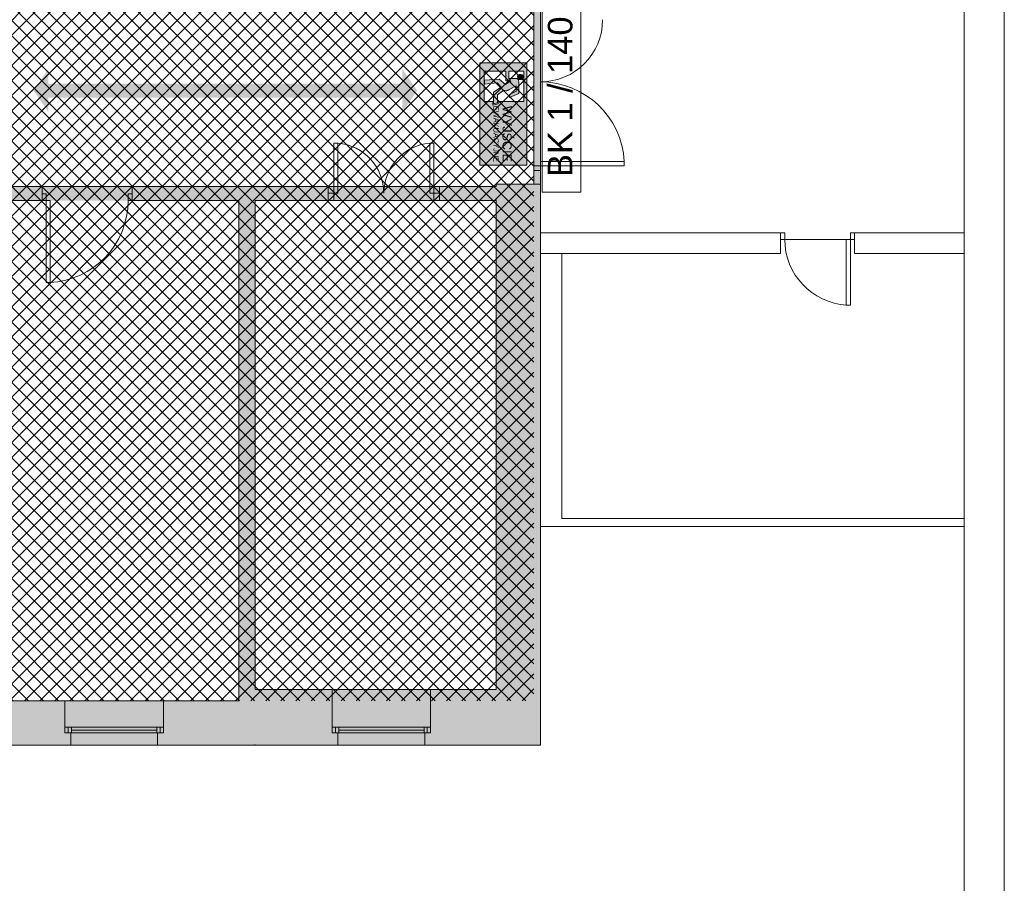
# Paper-space layout 'AP-01 STREFY POŻAROWE I EWAKUACJA - PIĘTRO -1' of a CAD drawing. Header units: millimetres. Extents: x 0 to 594, y -4 to 450.
# Tile 11 of 15: x 474 to 594, y 117 to 223. Entities that reach past the tile are written whole.
import ezdxf
from ezdxf.xclip import XClip

# ---------------------------------------------------------------- set-up
doc = ezdxf.new("R2010")
doc.units = ezdxf.units.MM
doc.header["$MEASUREMENT"] = 0
doc.header["$XCLIPFRAME"] = 0
doc.linetypes.add('Wipeout_Contour', pattern=[10000, 0, -10000])
for name, color, linetype, lineweight in [('A_Arkusz_Nr_pióra__1', 7, 'Continuous', 20), ('A_ewakuacja_Nr_pióra__4', 94, 'Continuous', 18), ('A_podkład_Nr_pióra__2', 8, 'Continuous', 13), ('A_ppoż proj_Nr_pióra__1', 7, 'Continuous', 20), ('A_ppoż proj_Nr_pióra__81', 2, 'Continuous', 5)]:
    doc.layers.add(name, color=color, linetype=linetype, lineweight=lineweight)
for name, color, linetype, lineweight, true_color in [('A_ewakuacja_Nr_pióra__104', 7, 'Continuous', 5, 0x006532), ('A_ewakuacja_Nr_pióra__141', 7, 'Continuous', 5, 0xf2f7f7), ('A_podkład_Nr_pióra__254', 7, 'Continuous', 5, 0xfdfdfd), ('A_ppoż proj_Nr_pióra__104', 7, 'Continuous', 5, 0x006532), ('A_ppoż proj_Nr_pióra__151', 7, 'Continuous', 5, 0x65cbfe)]:
    doc.layers.add(name, color=color, linetype=linetype, lineweight=lineweight, true_color=true_color)
doc.layers.add('A_podrys', color=7, linetype='Continuous')
doc.styles.add('STYL_AUTOMATYCZNY_1', font='arial.ttf')

# ---------------------------------------------------------------- blocks, each defined once
blk = doc.blocks.new('Rysunek_1_1', base_point=(-1570.58, -182.96))
at = {"layer": 'A_ewakuacja_Nr_pióra__104', "linetype": 'Continuous', "lineweight": 0, "true_color": 0x004c26}
h = blk.add_hatch(color=118, dxfattribs=at)
h.paths.add_polyline_path([(535.76, 217.26), (530.02, 217.26), (530.02, 204.77), (535.76, 204.77)])
h.paths.add_polyline_path([(533.2, 215.07), (533.8, 215.07), (533.17, 214.6), (532.37, 215.28), (530.61, 215.15), (530.61, 214.67), (532.15, 214.81), (532.61, 214.28), (531.7, 213.69), (531.7, 212.26), (532.17, 212.38), (532.17, 213.37), (532.95, 213.93, 0.230447), (533.45, 213.89), (533.62, 213.99), (534.47, 214.47), (534.47, 213.81), (533.64, 213.42), (533.64, 213.02), (534.79, 213.53), (534.79, 214.96, 0.414214), (534.38, 215.37), (533.58, 215.37), (533.58, 216.26), (535.41, 216.26), (535.41, 212.55), (532.28, 212.55), (532.28, 212.28), (531.62, 212.11), (531.62, 212.55), (530.57, 212.55), (530.57, 216.26), (533.2, 216.26)], flags=0)
blk.add_hatch(color=118, dxfattribs=at).paths.add_polyline_path([(535.26, 215.44, 1), (534.64, 215.65, 1)])
at = {"layer": 'A_podkład_Nr_pióra__254', "linetype": 'Continuous', "lineweight": 5, "true_color": 0xfdfdfd}
h = blk.add_hatch(color=7, dxfattribs=at)
h.paths.add_polyline_path([(70.72, 202.17), (70.72, 134.07), (537.42, 134.07), (537.42, 355.07), (400.22, 355.07), (372.47, 355.07), (206.12, 355.07), (206.12, 355.87), (195.52, 355.87), (195.52, 354.27), (200.32, 354.27), (200.32, 349.67), (202.42, 349.67), (202.42, 342.67), (202.82, 342.67), (202.82, 303.17), (202.42, 303.17), (202.42, 294.47), (202.82, 294.47), (202.82, 287.57), (215.72, 287.57), (274.67, 287.57), (274.67, 288.37), (274.17, 288.37), (274.17, 289.17), (271.67, 289.17), (271.67, 294.37), (272.12, 294.37), (272.12, 303.17), (271.67, 303.17), (271.67, 342.67), (272.12, 342.67), (272.12, 349.67), (280.52, 349.67), (292.52, 349.67), (313.52, 349.67), (325.52, 349.67), (334.72, 349.67), (334.72, 342.67), (334.72, 303.87), (334.72, 295.17), (335.17, 295.17), (335.17, 289.17), (333.02, 289.17), (323.02, 289.17), (284.17, 289.17), (284.17, 288.37), (283.67, 288.37), (283.67, 287.57), (284.17, 287.57), (323.02, 287.57), (323.52, 287.57), (324.02, 287.57), (332.52, 287.57), (333.02, 287.57), (338.07, 287.57), (368.67, 287.57), (373.82, 287.57), (373.82, 288.77), (374.32, 288.77), (374.32, 289.57), (373.82, 289.57), (370.37, 289.57), (370.37, 320.67), (368.67, 320.67), (368.67, 303.47), (368.07, 303.47), (364.62, 303.47), (364.02, 303.47), (358.62, 303.47), (358.02, 303.47), (352.62, 303.47), (352.02, 303.47), (346.62, 303.47), (346.02, 303.47), (345.52, 303.47), (339.52, 303.47), (339.02, 303.47), (338.52, 303.47), (338.52, 303.87), (338.52, 342.67), (338.52, 349.67), (346.82, 349.67), (358.82, 349.67), (368.67, 349.67), (368.67, 339.27), (373.17, 339.27), (386.67, 339.27), (398.67, 339.27), (400.22, 339.27), (400.22, 336.33), (400.62, 336.33), (400.62, 294.87), (400.12, 294.87), (400.12, 289.57), (383.82, 289.57), (383.32, 289.57), (383.32, 288.77), (383.82, 288.77), (383.82, 287.57), (404.37, 287.57), (422.38, 287.57), (422.38, 288.37), (422.88, 288.37), (432.92, 288.37), (433.42, 288.37), (433.42, 287.57), (532.02, 287.57), (532.02, 274.57), (532.02, 264.87), (484.72, 264.87), (470.32, 264.87), (470.32, 267.17), (463.22, 267.17), (459.22, 267.17), (458.72, 267.17), (448.72, 267.17), (448.22, 267.17), (439.15, 267.17), (439.15, 269.67), (432.15, 269.67), (432.15, 267.17), (430.12, 267.17), (428.67, 267.17), (428.67, 266.67), (428.17, 266.67), (428.17, 265.87), (428.67, 265.87), (430.12, 265.87), (430.12, 261.27), (437.52, 261.27), (437.52, 265.87), (446.62, 265.87), (446.62, 224.32), (404.62, 224.32), (404.62, 230.92), (401.42, 230.92), (401.42, 259.73), (404.62, 259.87), (404.62, 265.87), (420.67, 265.87), (421.17, 265.87), (421.17, 266.67), (420.67, 266.67), (420.67, 267.17), (404.37, 267.17), (404.37, 268.17), (404.37, 270.72), (404.37, 267.17), (295.22, 267.17), (295.22, 264.67), (272.02, 264.67), (272.02, 265.07), (268.42, 265.07), (268.42, 260.97), (271.82, 260.97), (271.82, 232.37), (271.82, 231.87), (271.82, 230.42), (271.82, 228.67), (269.52, 228.67), (269.52, 225.17), (271.72, 225.17), (271.72, 224.17), (273.22, 224.17), (273.22, 224.97), (295.22, 224.97), (295.22, 222.82), (458.72, 222.82), (459.22, 222.82), (463.22, 222.82), (470.92, 222.82), (470.92, 227.47), (482.12, 227.47), (484.32, 227.47), (484.32, 225.77), (536.62, 225.77), (536.62, 223.12), (536.62, 214.94), (536.62, 204.72), (536.62, 204.12), (536.62, 203.07), (536.62, 202.47), (532.02, 202.47), (532.02, 202.17), (524.42, 202.17), (518.38, 202.17), (518.26, 202.17), (512.22, 202.17), (445.27, 202.17), (436.07, 202.17), (422.67, 202.17), (411.67, 202.17), (357.27, 202.17), (346.27, 202.17), (321.87, 202.17), (310.87, 202.17), (290.42, 202.17), (289.92, 202.17), (289.92, 201.37), (290.42, 201.37), (290.42, 200.47), (297.72, 200.47), (297.72, 139.47), (292.52, 139.47), (280.52, 139.47), (272.02, 139.47), (272.02, 146.37), (271.62, 146.37), (271.62, 185.92), (272.02, 185.92), (272.02, 194.62), (271.62, 194.62), (271.62, 200.47), (278.92, 200.47), (278.92, 201.37), (279.42, 201.37), (279.42, 202.17), (278.92, 202.17), (273.22, 202.17), (273.22, 204.47), (271.72, 204.47), (271.72, 202.17), (268.72, 202.17), (262.62, 202.17), (262.02, 202.17), (262.02, 201.37), (262.62, 201.37), (262.62, 199.87), (268.72, 199.87), (268.72, 194.62), (268.32, 194.62), (268.32, 187.42), (243.32, 187.42), (243.32, 199.87), (249.92, 199.87), (249.92, 201.37), (250.52, 201.37), (250.52, 202.17), (195.32, 202.17), (194.72, 202.17), (183.22, 202.17), (182.62, 202.17), (168.72, 202.17), (168.72, 205.97), (167.32, 205.97), (167.32, 202.17), (87.02, 202.17), (86.42, 202.17), (75.42, 202.17), (74.82, 202.17)])
h.paths.add_polyline_path([(74.82, 139.47), (74.82, 150.37), (134.13, 150.37), (136.52, 150.37), (140.62, 150.37), (202.22, 150.37), (206.32, 150.37), (210.8, 150.37), (240.62, 150.37), (240.62, 139.47), (206.32, 139.47), (206.32, 146.47), (202.22, 146.47), (202.22, 139.47), (140.62, 139.47), (140.62, 146.47), (136.52, 146.47), (136.52, 139.47)], flags=0)
h.paths.add_polyline_path([(136.52, 152.77), (74.82, 152.77), (74.82, 199.87), (136.52, 199.87), (136.52, 186.67), (140.62, 186.67), (140.62, 199.87), (195.32, 199.87), (195.32, 196.37), (196.12, 196.37), (196.12, 196.87), (197.02, 196.87), (197.02, 199.87), (202.22, 199.87), (202.22, 188.37), (197.02, 188.37), (197.02, 189.87), (196.12, 189.87), (196.12, 190.37), (195.32, 190.37), (195.32, 186.67), (199.37, 186.67), (206.32, 186.67), (206.32, 199.87), (240.62, 199.87), (240.62, 182.47), (241.42, 182.47), (241.42, 182.97), (243.32, 182.97), (243.32, 186.62), (268.32, 186.62), (268.32, 185.92), (268.72, 185.92), (268.72, 146.37), (268.32, 146.37), (268.32, 139.47), (259.12, 139.47), (247.12, 139.47), (243.32, 139.47), (243.32, 173.97), (241.42, 173.97), (241.42, 174.47), (240.62, 174.47), (240.62, 152.77), (206.32, 152.77), (199.37, 152.77)], flags=0)
h.paths.add_polyline_path([(205.72, 294.47), (206.12, 294.47), (206.12, 303.17), (205.72, 303.17), (205.72, 342.67), (206.12, 342.67), (206.12, 349.67), (247.52, 349.67), (259.52, 349.67), (268.32, 349.67), (268.32, 342.67), (268.77, 342.67), (268.77, 303.17), (268.32, 303.17), (268.32, 294.37), (268.77, 294.37), (268.77, 289.17), (268.77, 288.47), (267.47, 288.47), (266.97, 288.47), (258.97, 288.47), (258.47, 288.47), (258.47, 289.27), (205.72, 289.27)], flags=0)
h.paths.add_polyline_path([(273.62, 245.57), (273.62, 263.17), (294.42, 263.17), (294.42, 245.57)], flags=0)
h.paths.add_polyline_path([(294.42, 226.47), (273.62, 226.47), (273.62, 244.07), (294.42, 244.07)], flags=0)
h.paths.add_polyline_path([(295.92, 244.37), (337.62, 244.37), (337.62, 230.92), (334.32, 230.92), (334.32, 224.32), (314.02, 224.32), (313.52, 224.32), (304.52, 224.32), (304.02, 224.32), (298.62, 224.32), (298.62, 227.42), (295.92, 227.42)], flags=0)
h.paths.add_polyline_path([(295.92, 263.47), (298.62, 263.47), (298.62, 265.87), (306.12, 265.87), (306.62, 265.87), (315.62, 265.87), (316.12, 265.87), (334.32, 265.87), (334.32, 259.87), (337.62, 259.87), (337.62, 245.97), (295.92, 245.97)], flags=0)
h.paths.add_polyline_path([(313.62, 139.47), (299.22, 139.47), (299.22, 200.47), (310.87, 200.47), (311.37, 200.47), (321.37, 200.47), (321.87, 200.47), (329.59, 200.47), (335.17, 200.47), (335.17, 195.97), (334.72, 195.97), (334.72, 187.17), (335.17, 187.17), (335.17, 146.37), (334.72, 146.37), (334.72, 139.47), (325.62, 139.47)], flags=0)
h.paths.add_polyline_path([(338.52, 146.37), (338.07, 146.37), (338.07, 187.17), (338.52, 187.17), (338.52, 195.97), (338.07, 195.97), (338.07, 200.47), (346.27, 200.47), (346.77, 200.47), (356.77, 200.47), (357.27, 200.47), (400.97, 200.47), (400.97, 195.77), (400.52, 195.77), (400.52, 187.17), (400.97, 187.17), (400.97, 158.26), (400.97, 146.37), (400.52, 146.37), (400.52, 139.47), (338.52, 139.47)], flags=0)
h.paths.add_polyline_path([(338.07, 295.17), (338.52, 295.17), (338.52, 303.07), (364.62, 303.07), (364.62, 303.27), (368.07, 303.27), (368.07, 303.07), (368.67, 303.07), (368.67, 289.17), (368.07, 289.17), (338.52, 289.17), (338.07, 289.17)], flags=0)
h.paths.add_polyline_path([(338.92, 224.32), (338.92, 230.92), (338.92, 259.87), (338.92, 265.87), (357.42, 265.87), (357.42, 262.67), (368.62, 262.67), (368.62, 260.32), (368.62, 259.82), (359.62, 259.82), (359.62, 259.32), (359.63, 259.32), (368.62, 259.32), (368.62, 259.82), (369.42, 259.82), (369.42, 260.32), (370.22, 260.32), (370.22, 265.67), (370.32, 265.67), (370.82, 265.67), (379.82, 265.67), (380.32, 265.67), (400.12, 265.67), (400.12, 259.67), (400.12, 224.32), (384.72, 224.32), (384.22, 224.32), (376.22, 224.32), (375.72, 224.32), (370.22, 224.32), (370.22, 250.32), (369.42, 250.32), (369.42, 250.82), (368.62, 250.82), (368.62, 250.32), (368.62, 224.32), (359.32, 224.32), (358.82, 224.32), (349.82, 224.32), (349.32, 224.32)], flags=0)
h.paths.add_polyline_path([(403.87, 158.26), (403.87, 187.17), (404.32, 187.17), (404.32, 195.77), (403.87, 195.77), (403.87, 200.47), (411.67, 200.47), (412.17, 200.47), (422.67, 200.47), (428.32, 200.47), (428.32, 158.26), (429.52, 158.26), (429.52, 200.47), (436.07, 200.47), (444.67, 200.47), (445.27, 200.47), (467.02, 200.47), (467.02, 195.77), (466.62, 195.77), (466.62, 187.17), (467.02, 187.17), (467.02, 146.37), (466.62, 146.37), (466.62, 139.47), (429.52, 139.47), (429.52, 146.37), (428.32, 146.37), (428.32, 139.47), (404.32, 139.47), (404.32, 146.37), (403.87, 146.37)], flags=0)
h.paths.add_polyline_path([(404.42, 289.17), (404.42, 336.33), (406.12, 336.33), (406.12, 349.67), (434.42, 349.67), (434.42, 336.33), (434.42, 289.17)], flags=0)
h.paths.add_polyline_path([(436.02, 321.97), (436.02, 349.67), (466.57, 349.67), (466.57, 321.97)], flags=0)
h.paths.add_polyline_path([(466.12, 289.17), (436.02, 289.17), (436.02, 320.77), (466.12, 320.77)], flags=0)
h.paths.add_polyline_path([(448.22, 223.62), (448.22, 224.32), (448.22, 265.87), (448.22, 266.37), (448.72, 266.37), (458.72, 266.37), (459.22, 266.37), (463.22, 266.37), (463.22, 265.87), (465.92, 265.87), (465.92, 259.77), (470.32, 259.77), (470.32, 261.67), (473.12, 261.67), (473.12, 248.27), (465.92, 248.27), (465.92, 224.32), (463.22, 224.32), (463.22, 223.62), (459.22, 223.62), (458.72, 223.62), (448.72, 223.62)], flags=0)
h.paths.add_polyline_path([(468.72, 230.97), (468.72, 246.67), (509.82, 246.67), (508.42, 248.27), (494.12, 248.27), (491.14, 254.93), (491.28, 254.97), (491.1, 255.02), (488.12, 261.67), (532.02, 261.67), (532.02, 228.97), (482.12, 228.97), (481.62, 228.97), (473.62, 228.97), (473.12, 228.97), (470.92, 228.97), (470.72, 228.97), (470.72, 230.97)], flags=0)
h.paths.add_polyline_path([(494.65, 317.97), (469.47, 317.97), (469.47, 331.32), (494.65, 331.32)], flags=0)
h.paths.add_polyline_path([(469.47, 303.77), (469.47, 316.72), (495.9, 316.72), (495.9, 325.12), (518.82, 325.12), (518.82, 301.17), (507.07, 301.17), (507.07, 289.17), (495.9, 289.17), (495.9, 301.17), (495.9, 303.77)], flags=0)
h.paths.add_polyline_path([(495.9, 332.57), (469.92, 332.57), (469.92, 349.67), (495.9, 349.67), (532.02, 349.67), (532.02, 326.57), (532.02, 289.17), (520.02, 289.17), (520.02, 326.57), (495.9, 326.57)], flags=0)
h.paths.add_polyline_path([(469.92, 289.17), (469.92, 302.52), (494.65, 302.52), (494.65, 289.17)], flags=0)
h.paths.add_polyline_path([(470.02, 187.17), (470.42, 187.17), (470.42, 195.77), (470.02, 195.77), (470.02, 200.47), (476.62, 200.47), (477.12, 200.47), (487.12, 200.47), (487.62, 200.47), (500.62, 200.47), (500.62, 139.47), (491.42, 139.47), (470.42, 139.47), (470.42, 146.37), (470.02, 146.37)], flags=0)
h.paths.add_polyline_path([(502.62, 200.47), (511.52, 200.47), (512.22, 200.47), (524.42, 200.47), (525.12, 200.47), (532.02, 200.47), (532.02, 140.87), (524.02, 140.87), (512.02, 140.87), (502.62, 140.87), (502.62, 169.07)], flags=0)
h.paths.add_polyline_path([(519.22, 289.17), (508.27, 289.17), (508.27, 299.92), (519.22, 299.92)], flags=0)
at = {"layer": 'A_ppoż proj_Nr_pióra__104', "linetype": 'Continuous', "lineweight": 5, "true_color": 0x006532}
blk.add_hatch(color=128, dxfattribs=at).paths.add_polyline_path([(477.4, 211.26), (477.4, 213.03), (520.58, 213.03), (520.58, 211.26), (522.39, 213.88), (520.58, 216.5), (520.58, 214.73), (477.4, 214.73), (477.4, 216.5), (475.59, 213.88)])
at = {"layer": 'A_ppoż proj_Nr_pióra__151', "linetype": 'Continuous', "lineweight": 5, "true_color": 0x65cbfe}
h = blk.add_hatch(dxfattribs=at)
h.set_pattern_fill('bloczki_betonowe_0001', color=151, style=0, pattern_type=2)
h.set_pattern_definition([(45, (-1570.5778, -182.9554), (-0.9192388, 0.9192388), []), (135, (-1570.5778, -182.9554), (0.9192388, 0.9192388), [])])
h.paths.add_polyline_path([(243.32, 139.47), (536.62, 139.47), (536.62, 349.67), (205.72, 349.67), (205.72, 267.37), (244.72, 267.37), (244.72, 264.67), (295.92, 264.67), (295.92, 224.97), (244.72, 224.97), (244.72, 222.77), (243.32, 222.77)])
h.paths.add_polyline_path([(400.12, 267.17), (470.32, 267.17), (470.32, 264.87), (509.82, 264.87), (509.82, 246.67), (468.72, 246.67), (468.72, 222.82), (400.12, 222.82)], flags=0)
at = {"layer": 'A_ppoż proj_Nr_pióra__81', "linetype": 'Continuous', "lineweight": 0, "true_color": 0x3f3f00}
blk.add_hatch(color=48, dxfattribs=at).paths.add_polyline_path([(537.42, 200.47), (537.42, 202.17), (243.32, 202.17), (243.32, 200.47)])
at = {"layer": 'A_ewakuacja_Nr_pióra__4', "color": 94, "linetype": 'Continuous', "lineweight": 18, "flags": 128}
for points in [[(530.02, 217.26), (530.02, 204.77), (535.76, 204.77), (535.76, 217.26)], [(535.76, 217.26), (530.02, 217.26)]]:
    blk.add_lwpolyline(points, dxfattribs=at)
blk.add_lwpolyline([(530.57, 216.26), (533.2, 216.26), (533.2, 215.07), (533.8, 215.07), (533.17, 214.6), (532.37, 215.28), (530.61, 215.15), (530.61, 214.67), (532.15, 214.81), (532.61, 214.28), (531.7, 213.69), (531.7, 212.26), (532.17, 212.38), (532.17, 213.37), (532.95, 213.93, 0.230447), (533.45, 213.89), (533.62, 213.99), (534.47, 214.47), (534.47, 213.81), (533.64, 213.42), (533.64, 213.02), (534.79, 213.53), (534.79, 214.96, 0.414214), (534.38, 215.37), (533.58, 215.37), (533.58, 216.26), (535.41, 216.26), (535.41, 212.55), (532.28, 212.55), (532.28, 212.28), (531.62, 212.11), (531.62, 212.55), (530.57, 212.55)], format="xyb", close=True, dxfattribs=at)
at = {"layer": 'A_ewakuacja_Nr_pióra__4', "color": 94, "linetype": 'Continuous', "lineweight": 18}
blk.add_circle((534.95, 215.55), 0.328, dxfattribs=at)
at = {"layer": 'A_podkład_Nr_pióra__2', "color": 8, "linetype": 'Continuous', "lineweight": 13}
for p, q in [((537.42, 134.07), (537.42, 355.07)), ((536.62, 225.77), (536.62, 219.92)), ((536.62, 204.12), (536.62, 219.92)), ((512.22, 207.46), (512.22, 200.47)), ((512.22, 207.46), (512.72, 207.46)), ((512.72, 201.36), (512.72, 207.46)), ((524.42, 207.46), (523.92, 207.46)), ((523.92, 201.36), (523.92, 207.46)), ((524.42, 207.46), (524.42, 200.47)), ((547.64, 204.72), (536.62, 204.72)), ((537.42, 205.22), (547.64, 205.22)), ((547.64, 204.72), (547.64, 205.22)), ((536.62, 202.47), (536.62, 204.12)), ((537.42, 204.12), (536.62, 204.12)), ((273.22, 202.17), (532.02, 202.17)), ((476.62, 202.17), (476.62, 200.47)), ((487.62, 202.17), (487.62, 200.47)), ((511.52, 202.17), (511.52, 200.47)), ((525.12, 202.17), (525.12, 200.47)), ((532.02, 202.17), (532.02, 202.47)), ((532.02, 202.47), (533.22, 202.47)), ((533.22, 202.47), (537.42, 202.47)), ((477.12, 201.27), (476.62, 201.27)), ((477.12, 190.47), (477.12, 201.27)), ((487.12, 200.47), (487.12, 201.27)), ((487.12, 201.27), (487.62, 201.27)), ((511.52, 201.36), (512.72, 201.36)), ((525.12, 201.36), (523.92, 201.36)), ((470.02, 200.47), (477.62, 200.47)), ((477.62, 200.47), (477.62, 190.47)), ((487.12, 200.47), (500.62, 200.47)), ((500.62, 200.47), (500.62, 139.47)), ((502.62, 200.47), (532.02, 200.47)), ((502.62, 140.87), (502.62, 200.47)), ((532.02, 200.47), (532.02, 140.87)), ((567.22, 196.52), (537.42, 196.52)), ((566.72, 194.02), (566.72, 196.52)), ((567.22, 195.72), (567.22, 196.52)), ((575.22, 187.72), (575.22, 196.52)), ((575.22, 196.52), (589.1, 196.52)), ((575.72, 194.02), (575.72, 196.52)), ((575.72, 195.72), (566.72, 195.72)), ((574.72, 195.72), (574.72, 187.72)), ((537.42, 194.02), (566.72, 194.02)), ((540.02, 194.02), (540.02, 161.72)), ((589.1, 194.02), (575.72, 194.02)), ((477.12, 190.47), (477.62, 190.47)), ((575.22, 187.72), (574.72, 187.72)), ((540.02, 161.72), (589.1, 161.72)), ((537.42, 160.72), (589.1, 160.72)), ((532.02, 140.87), (502.62, 140.87)), ((512.02, 140.87), (512.02, 135.57)), ((524.02, 140.87), (524.02, 135.57)), ((500.62, 139.47), (470.42, 139.47)), ((479.42, 139.47), (479.42, 135.57)), ((491.42, 139.47), (491.42, 135.57)), ((491.42, 136.25), (479.42, 136.25)), ((479.82, 135.57), (479.82, 136.25)), ((480.22, 136.25), (480.22, 135.57)), ((490.62, 135.91), (480.22, 135.91)), ((490.62, 136.25), (490.62, 135.57)), ((491.02, 135.57), (491.02, 136.25)), ((524.02, 136.25), (512.02, 136.25)), ((512.42, 135.57), (512.42, 136.25)), ((512.82, 136.25), (512.82, 135.57)), ((523.22, 135.91), (512.82, 135.91)), ((523.22, 136.25), (523.22, 135.57)), ((523.62, 135.57), (523.62, 136.25)), ((479.42, 135.57), (491.42, 135.57)), ((480.12, 135.57), (480.12, 134.07)), ((490.72, 135.57), (490.72, 134.07)), ((512.02, 135.57), (524.02, 135.57)), ((512.72, 135.57), (512.72, 134.07)), ((523.32, 135.57), (523.32, 134.07)), ((69.42, 134.07), (537.42, 134.07))]:
    blk.add_line(p, q, dxfattribs=at)
at = {"layer": 'A_podkład_Nr_pióra__2', "color": 8, "linetype": 'Wipeout_Contour', "lineweight": 13, "flags": 128}
for points in [[(511.52, 200.47), (511.52, 202.17), (487.62, 202.17), (487.62, 200.47)], [(532.02, 200.47), (532.02, 202.17), (525.12, 202.17), (525.12, 200.47)], [(537.42, 202.47), (532.02, 202.47), (532.02, 140.87), (537.42, 134.07)], [(512.72, 134.07), (512.72, 135.57), (512.02, 135.57), (512.02, 140.87), (502.62, 140.87), (502.62, 134.07)], [(537.42, 134.07), (532.02, 140.87), (524.02, 140.87), (524.02, 135.57), (523.32, 135.57), (523.32, 134.07)], [(502.62, 134.07), (500.62, 139.47), (491.42, 139.47), (491.42, 135.57), (490.72, 135.57), (490.72, 134.07)]]:
    blk.add_lwpolyline(points, close=True, dxfattribs=at)
at = {"layer": 'A_podkład_Nr_pióra__2', "color": 8, "linetype": 'Continuous', "lineweight": 13}
for centre, radius, start, end in [((537.42, 222.52), 7.58, 270, 0), ((537.41, 204.7), 10.24, 2.9228, 89.95), ((512.16, 201.33), 6.16, 0.2821, 84.8238), ((524.47, 201.33), 6.16, 95.1762, 179.7179), ((477.12, 200.47), 10, 272.5451, 0), ((575.22, 195.72), 8, 180, 266.8198)]:
    blk.add_arc(centre, radius, start, end, dxfattribs=at)
at = {"layer": 'A_ppoż proj_Nr_pióra__1', "color": 7, "linetype": 'Continuous', "lineweight": 20}
for p, q in [((537.63, 224.76), (537.63, 201.51)), ((542.34, 201.51), (542.34, 224.76)), ((537.63, 201.51), (542.34, 201.51))]:
    blk.add_line(p, q, dxfattribs=at)
at = {"layer": 'A_ewakuacja_Nr_pióra__141', "color": 7, "linetype": 'Continuous', "lineweight": 5, "true_color": 0xf2f7f7, "attachment_point": 5, "rotation": 270, "style": 'STYL_AUTOMATYCZNY_1'}
for s, insert, char_height in [('\\A1;{\\pqc;\\fArial|b0|i0|c238|p0;\\W1.000000;EWAKUACYJNE}', (532, 208.59), 0.6454), ('\\A1;{\\pqc;\\fArial|b0|i0|c238|p0;\\W1.000000;WYJŚCIE}', (533.34, 208.59), 1.1)]:
    blk.add_mtext(s, dxfattribs=dict(at, insert=insert, char_height=char_height))
at = {"layer": 'A_ppoż proj_Nr_pióra__1', "color": 7, "linetype": 'Continuous', "lineweight": 20, "insert": (539.84, 213.13), "char_height": 3, "attachment_point": 5, "rotation": 90, "style": 'STYL_AUTOMATYCZNY_1'}
blk.add_mtext('\\A1;{\\pqc;\\fArial|b0|i0|c238|p0;\\W1.000000;BK 1 / 140}', dxfattribs=at)

psp = doc.layouts.new('AP-01 STREFY POŻAROWE I EWAKUACJA - PIĘTRO -1')

# ---------------------------------------------------------------- linework, layer by layer
at = {"layer": 'A_Arkusz_Nr_pióra__1', "color": 7, "linetype": 'Continuous', "lineweight": 20}
psp.add_line((589.1, 445.1), (589.1, 4.9), dxfattribs=at)
at = {"layer": 'A_Arkusz_Nr_pióra__1', "color": 7, "linetype": 'Continuous', "lineweight": 20, "flags": 128}
psp.add_lwpolyline([(0, 450), (594, 450), (594, 0), (0, 0)], close=True, dxfattribs=at)

# ---------------------------------------------------------------- block references
at = {"layer": 'A_podrys', "color": 37, "linetype": 'Continuous', "lineweight": 5, "true_color": 0x656532}
ref = psp.add_blockref('Rysunek_1_1', (-1570.58, -182.96), dxfattribs=at)
XClip(ref).set_block_clipping_path([(29.9000121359, 78.515858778), (589.1, 445.1)])

doc.saveas('drawing.dxf')
